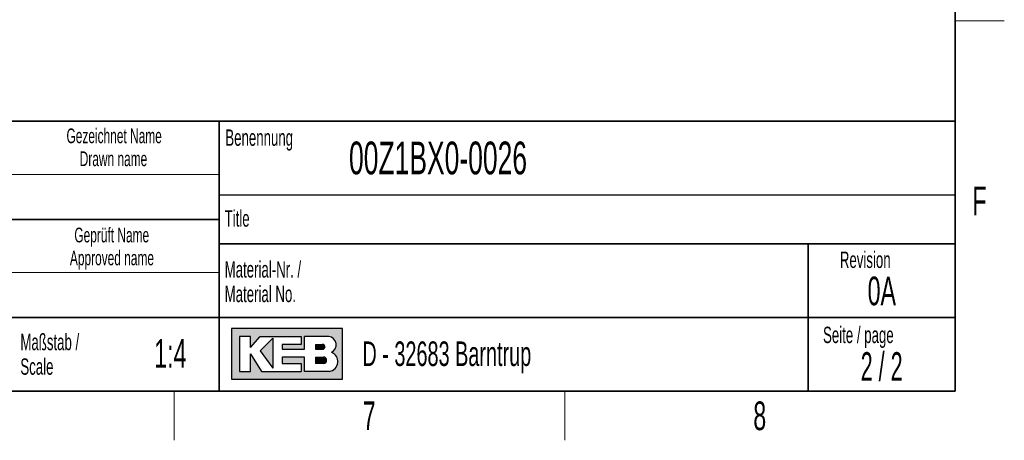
# Paper-space layout 'Blatt2' of a CAD drawing. Header units: millimetres. Extents: x 5 to 418, y 2 to 292.
# Tile 19 of 29: x 294 to 414, y 6 to 57. Entities that reach past the tile are written whole.
import ezdxf

# ---------------------------------------------------------------- set-up
doc = ezdxf.new("R2010")
doc.units = ezdxf.units.MM
doc.layers.add('SLD-0', color=7, linetype='Continuous')
doc.styles.add('SLDTEXTSTYLE0', font='TXT', dxfattribs={"width": 0.605})
doc.styles.add('SLDTEXTSTYLE1', font='TXT', dxfattribs={"width": 0.563})

psp = doc.layouts.new('Blatt2')

# ---------------------------------------------------------------- hatches: boundary and pattern name
at = {"linetype": 'Continuous'}
h = psp.add_hatch(color=7, dxfattribs=at)
h.paths.add_polyline_path([(319.519086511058, 13.45626988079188), (333.083981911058, 13.45626988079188), (333.083981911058, 19.65736492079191), (319.519086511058, 19.65736492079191)], flags=0)
edge = h.paths.add_edge_path(flags=0)
edge.add_arc((331.3188604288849, 15.61738520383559), 1.20464082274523, -81.72003226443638, 70.1709600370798, ccw=False)
edge.add_line((331.4923410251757, 14.42530131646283), (331.480008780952, 14.42519098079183))
edge.add_line((331.480008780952, 14.42519098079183), (328.4331606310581, 14.42519098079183))
edge.add_line((328.4331606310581, 14.42519098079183), (328.4331606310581, 16.16924896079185))
edge.add_line((328.4331606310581, 16.16924896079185), (325.7201815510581, 16.16924896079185))
edge.add_line((325.7201815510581, 16.16924896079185), (325.7201815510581, 15.39411208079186))
edge.add_line((325.7201815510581, 15.39411208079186), (328.0455921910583, 15.39411208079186))
edge.add_line((328.0455921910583, 15.39411208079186), (328.0455921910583, 14.42519098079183))
edge.add_line((328.0455921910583, 14.42519098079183), (323.2009866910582, 14.42519098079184))
edge.add_line((323.2009866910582, 14.42519098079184), (321.8444971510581, 16.55681740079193))
edge.add_line((321.8444971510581, 16.55681740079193), (321.8444971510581, 14.42519098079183))
edge.add_line((321.8444971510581, 14.42519098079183), (320.4880076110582, 14.42519098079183))
edge.add_line((320.4880076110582, 14.42519098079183), (320.4880076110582, 18.68844382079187))
edge.add_line((320.4880076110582, 18.68844382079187), (321.8444971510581, 18.68844382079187))
edge.add_line((321.8444971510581, 18.68844382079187), (321.8444971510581, 17.33195428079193))
edge.add_line((321.8444971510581, 17.33195428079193), (323.0072024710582, 18.68844382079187))
edge.add_line((323.0072024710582, 18.68844382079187), (328.0455921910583, 18.68844382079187))
edge.add_line((328.0455921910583, 18.68844382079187), (328.0455921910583, 17.71952272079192))
edge.add_line((328.0455921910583, 17.71952272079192), (325.7201815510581, 17.71952272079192))
edge.add_line((325.7201815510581, 17.71952272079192), (325.7201815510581, 17.13817006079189))
edge.add_line((325.7201815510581, 17.13817006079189), (328.4331606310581, 17.13817006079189))
edge.add_line((328.4331606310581, 17.13817006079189), (328.4331606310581, 18.68844382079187))
edge.add_line((328.4331606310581, 18.68844382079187), (331.4242487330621, 18.68844382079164))
edge.add_line((331.4242487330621, 18.68844382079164), (331.4256482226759, 18.68844382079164))
edge.add_line((331.4256482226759, 18.68844382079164), (331.4259454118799, 18.68845828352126))
edge.add_arc((331.2860949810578, 17.67430640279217), 1.023749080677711, -64.45894120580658, 82.14849338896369, ccw=False)
psp.add_hatch(color=7, dxfattribs=at).paths.add_polyline_path([(324.5574762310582, 14.81275942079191), (324.557476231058, 18.49465960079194), (323.0072024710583, 16.94438584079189)], flags=0)
h = psp.add_hatch(color=7, dxfattribs=at)
edge = h.paths.add_edge_path(flags=0)
edge.add_line((329.7896501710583, 17.13817006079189), (330.6013652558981, 17.13817006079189))
edge.add_arc((330.6568434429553, 17.42884639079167), 0.2959232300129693, 259.1945394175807, 460.8054605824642)
edge.add_line((330.6013652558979, 17.71952272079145), (329.7896501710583, 17.71952272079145))
edge.add_line((329.7896501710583, 17.71952272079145), (329.7896501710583, 17.13817006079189))
h = psp.add_hatch(color=7, dxfattribs=at)
edge = h.paths.add_edge_path(flags=0)
edge.add_line((329.7896501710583, 15.39411208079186), (330.7588584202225, 15.39411208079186))
edge.add_arc((330.7588584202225, 15.78168052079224), 0.3875684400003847, 270.0000000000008, 450.0000000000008)
edge.add_line((330.7588584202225, 16.16924896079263), (330.7386620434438, 16.16924896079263))
edge.add_line((330.7386620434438, 16.16924896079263), (329.7896501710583, 16.16924896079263))
edge.add_line((329.7896501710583, 16.16924896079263), (329.7896501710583, 15.39411208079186))

# ---------------------------------------------------------------- linework, layer by layer
at = {"layer": 'SLD-0', "lineweight": 35}
for p, q in [((408, 12), (408, 282.5)), ((318, 45), (266.3304509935, 45)), ((318, 45), (318, 12)), ((318, 45), (318, 40.1053465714)), ((318, 45), (408, 45)), ((318, 45), (318, 12)), ((408, 45), (408, 12)), ((266.3304509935, 33), (318, 33)), ((408, 30), (318, 30)), ((390, 12), (390, 30)), ((266.3304509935, 21), (318, 21)), ((318, 21), (390, 21)), ((390, 21), (408, 21)), ((26, 12), (408, 12)), ((266.3304509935, 12), (318, 12)), ((408, 12), (318, 12))]:
    psp.add_line(p, q, dxfattribs=at)
at = {"layer": 'SLD-0', "lineweight": 18}
for p, q in [((408, 57.25), (414, 57.25)), ((266.3304509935, 38.5), (318, 38.5)), ((266.3304509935, 26.5), (318, 26.5)), ((312.5, 6), (312.5, 12)), ((360.25, 6), (360.25, 12))]:
    psp.add_line(p, q, dxfattribs=at)
at = {"layer": 'SLD-0'}
for p, q in [((318, 36), (408, 36)), ((331.4242487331, 18.6884438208), (331.4256482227, 18.6884438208)), ((331.4256482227, 18.6884438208), (331.4259454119, 18.6884582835)), ((331.480008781, 14.4251909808), (331.4923410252, 14.4253013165))]:
    psp.add_line(p, q, dxfattribs=at)
at = {"layer": 'SLD-0', "linetype": 'Continuous'}
for p, q in [((333.0839819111, 19.6573649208), (319.5190865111, 19.6573649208)), ((319.5190865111, 19.6573649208), (319.5190865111, 13.4562698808)), ((333.0839819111, 13.4562698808), (333.0839819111, 19.6573649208)), ((321.8444971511, 18.6884438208), (320.4880076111, 18.6884438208)), ((320.4880076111, 18.6884438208), (320.4880076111, 14.4251909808)), ((321.8444971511, 17.3319542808), (323.0072024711, 18.6884438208)), ((321.8444971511, 17.3319542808), (321.8444971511, 18.6884438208)), ((323.0072024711, 18.6884438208), (328.0455921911, 18.6884438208)), ((324.5574762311, 18.4946596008), (323.0072024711, 16.9443858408)), ((324.5574762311, 18.4946596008), (324.5574762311, 14.8127594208)), ((328.0455921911, 18.6884438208), (328.0455921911, 17.7195227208)), ((331.4242487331, 18.6884438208), (328.4331606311, 18.6884438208)), ((328.4331606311, 17.1381700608), (328.4331606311, 18.6884438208)), ((331.4242487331, 18.6884438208), (331.4256482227, 18.6884438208)), ((331.4256482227, 18.6884438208), (331.4259454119, 18.6884582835)), ((323.0072024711, 16.9443858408), (324.5574762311, 14.8127594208)), ((325.7201815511, 17.7195227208), (325.7201815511, 17.1381700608)), ((328.0455921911, 17.7195227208), (325.7201815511, 17.7195227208)), ((325.7201815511, 17.1381700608), (328.4331606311, 17.1381700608)), ((329.7896501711, 17.7195227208), (330.6013652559, 17.7195227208)), ((329.7896501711, 17.7195227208), (329.7896501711, 17.1381700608)), ((329.7896501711, 17.1381700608), (330.6013652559, 17.1381700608)), ((321.8444971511, 14.4251909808), (321.8444971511, 16.5568174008)), ((321.8444971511, 16.5568174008), (323.2009866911, 14.4251909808)), ((325.7201815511, 16.1692489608), (325.7201815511, 15.3941120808)), ((328.4331606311, 16.1692489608), (325.7201815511, 16.1692489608)), ((328.4331606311, 14.4251909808), (328.4331606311, 16.1692489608)), ((329.7896501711, 16.1692489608), (330.7588584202, 16.1692489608)), ((329.7896501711, 16.1692489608), (329.7896501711, 15.3941120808)), ((330.7386620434, 16.1692489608), (330.7588584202, 16.1692489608)), ((325.7201815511, 15.3941120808), (328.0455921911, 15.3941120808)), ((328.0455921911, 15.3941120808), (328.0455921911, 14.4251909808)), ((330.7588584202, 15.3941120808), (329.7896501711, 15.3941120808)), ((319.5190865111, 13.4562698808), (333.0839819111, 13.4562698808)), ((320.4880076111, 14.4251909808), (321.8444971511, 14.4251909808)), ((323.2009866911, 14.4251909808), (328.0455921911, 14.4251909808)), ((331.480008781, 14.4251909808), (328.4331606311, 14.4251909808)), ((331.480008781, 14.4251909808), (331.4923410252, 14.4253013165))]:
    psp.add_line(p, q, dxfattribs=at)
for centre, radius, start, end in [((331.2860949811, 17.6743064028), 1.023749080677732, 295.5410587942, 82.148493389), ((330.656843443, 17.4288463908), 0.2959232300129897, 259.1945394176, 100.8054605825), ((330.7588584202, 15.7816805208), 0.3875684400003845, 270, 90), ((331.3188604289, 15.6173852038), 1.204640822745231, 278.2799677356, 70.1709600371)]:
    psp.add_arc(centre, radius, start, end, dxfattribs=at)

# ---------------------------------------------------------------- texts
at = {"layer": 'SLD-0'}
for s, insert, char_height, attachment_point, style in [('Gezeichnet Name', (305.1708434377, 44.1039425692), 1.8, 2, 'SLDTEXTSTYLE0'), ('Benennung', (318.7636716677, 43.9908879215), 2, 1, 'SLDTEXTSTYLE0'), ('00Z1BX0-0026', (333.8826865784, 42.5045188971), 4, 1, 'SLDTEXTSTYLE0'), ('Drawn name', (305.0870934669, 41.303942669), 1.8, 2, 'SLDTEXTSTYLE0'), ('F', (410.9536166, 37.0010772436), 3.5, 2, 'SLDTEXTSTYLE0'), ('Title', (318.6797653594, 34.1107265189), 2, 1, 'SLDTEXTSTYLE0'), ('Geprüft Name', (304.8761939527, 31.9851255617), 1.8, 2, 'SLDTEXTSTYLE0'), ('Approved name', (304.900256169, 29.1851256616), 1.8, 2, 'SLDTEXTSTYLE0'), ('Revision', (393.8965220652, 29.0591225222), 2, 1, 'SLDTEXTSTYLE0'), ('Material-Nr. /', (318.6797653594, 27.8878268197), 2, 1, 'SLDTEXTSTYLE0'), ('0A', (399.0228237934, 26.002361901), 3.5, 2, 'SLDTEXTSTYLE0'), ('Material No.', (318.6797653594, 24.8878267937), 2, 1, 'SLDTEXTSTYLE0'), ('Seite / page', (391.8390568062, 19.8830679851), 2, 1, 'SLDTEXTSTYLE0'), ('Maßstab /', (293.7028556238, 19.0115944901), 2, 1, 'SLDTEXTSTYLE0'), ('1:4', (312.0403200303, 18.3609001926), 3.5, 2, 'SLDTEXTSTYLE0'), ('D - 32683 Barntrup', (335.5202035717, 18.0786992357), 3, 1, 'SLDTEXTSTYLE0'), ('2 / 2', (399.0027718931, 16.7706515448), 3.5, 2, 'SLDTEXTSTYLE1'), ('Scale', (293.7028556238, 16.011594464), 2, 1, 'SLDTEXTSTYLE0'), ('7', (336.3527123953, 10.7429955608), 3.5, 2, 'SLDTEXTSTYLE0'), ('8', (384.1027123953, 10.7429955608), 3.5, 2, 'SLDTEXTSTYLE0')]:
    psp.add_mtext(s, dxfattribs=dict(at, insert=insert, char_height=char_height, attachment_point=attachment_point, style=style))

doc.saveas('drawing.dxf')
